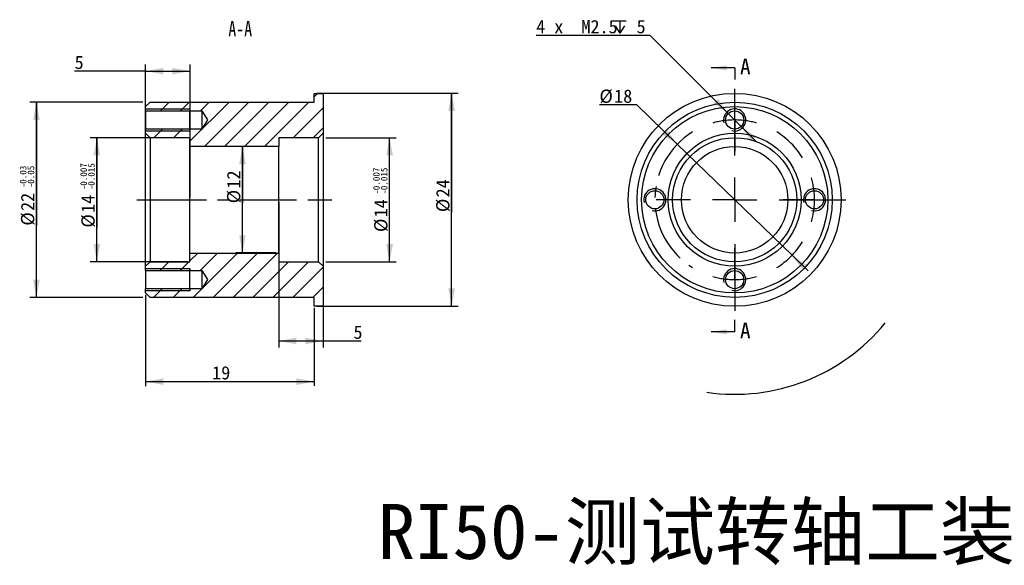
# Model space of a CAD drawing. Header units: millimetres. Extents: x 30 to 141, y 21 to 83.
import ezdxf

# ---------------------------------------------------------------- set-up
doc = ezdxf.new("R2010")
doc.units = ezdxf.units.MM
doc.header["$LTSCALE"] = 0.5
doc.linetypes.add('CENTERX2', pattern=[20.32, 12.7, -2.54, 2.54, -2.54])
doc.layers.add('1轮廓实线层', color=7, linetype='Continuous', lineweight=25)
for name, color, linetype in [('2细实线层', 7, 'Continuous'), ('3中心线层', 240, 'CENTERX2'), ('5剖面线层', 7, 'Continuous'), ('7标注层', 7, 'Continuous')]:
    doc.layers.add(name, color=color, linetype=linetype)
doc.styles.add('SLDTEXTSTYLE1', font='SIMSUN.TTC')
doc.styles.add('SLDTEXTSTYLE4', font='HYSWLONGFANGSONG.TTF')
doc.styles.get("Standard").update_dxf_attribs({"font": 'SIMSUN.TTC'})
doc.dimstyles.new('SLDDIMSTYLE0', dxfattribs={"dimtxt": 1.5, "dimasz": 2, "dimexe": 0, "dimexo": 0.0625, "dimgap": 0.375, "dimtad": 0, "dimtih": 1, "dimtoh": 1, "dimdec": 6, "dimrnd": 1e-09, "dimzin": 12, "dimdsep": 46, "dimtxsty": 'SLDTEXTSTYLE1', "dimsah": 1, "dimcen": 0, "dimadec": 0, "dimazin": 3, "dimtfac": 1, "dimtdec": 3, "dimtmove": 0, "dimatfit": 3, "dimfxl": 1, "dimfrac": 2, "dimtolj": 1, "dimtzin": 12, "dimarcsym": 0})
doc.dimstyles.new('SLDDIMSTYLE1', dxfattribs={"dimtxt": 1.5, "dimasz": 2, "dimexe": 0, "dimexo": 0.0625, "dimgap": 0.375, "dimtad": 0, "dimtih": 1, "dimtoh": 1, "dimdec": 3, "dimrnd": 1e-09, "dimzin": 12, "dimdsep": 46, "dimtxsty": 'SLDTEXTSTYLE1', "dimsah": 1, "dimcen": 0, "dimadec": 0, "dimazin": 3, "dimtfac": 1, "dimtdec": 3, "dimtmove": 0, "dimatfit": 3, "dimfxl": 1, "dimfrac": 2, "dimtolj": 1, "dimtzin": 12, "dimarcsym": 0})
doc.dimstyles.new('SLDDIMSTYLE2', dxfattribs={"dimtxt": 1.5, "dimasz": 2, "dimexe": 0, "dimexo": 0.0625, "dimgap": 0.375, "dimtad": 2, "dimdec": 3, "dimrnd": 1e-09, "dimzin": 12, "dimdsep": 46, "dimtxsty": 'SLDTEXTSTYLE1', "dimsah": 1, "dimcen": 0.09, "dimadec": 0, "dimazin": 3, "dimtfac": 1, "dimtdec": 3, "dimtofl": 0, "dimtmove": 0, "dimatfit": 3, "dimfxl": 1, "dimfrac": 2, "dimtolj": 1, "dimtzin": 12, "dimarcsym": 0})
doc.dimstyles.new('SLDDIMSTYLE3', dxfattribs={"dimtxt": 1.5, "dimasz": 2, "dimexe": 0, "dimexo": 0.0625, "dimgap": 0.375, "dimtad": 2, "dimdec": 3, "dimrnd": 1e-09, "dimzin": 12, "dimdsep": 46, "dimtxsty": 'SLDTEXTSTYLE1', "dimsah": 1, "dimcen": 0.09, "dimadec": 0, "dimazin": 3, "dimtol": 1, "dimtp": -0.03, "dimtm": 0.05, "dimtfac": 1, "dimtdec": 3, "dimtofl": 0, "dimtmove": 0, "dimatfit": 3, "dimfxl": 1, "dimfrac": 2, "dimtolj": 1, "dimarcsym": 0})
doc.dimstyles.new('SLDDIMSTYLE4', dxfattribs={"dimtxt": 1.5, "dimasz": 2, "dimexe": 0, "dimexo": 0.0625, "dimgap": 0.375, "dimtad": 2, "dimdec": 3, "dimrnd": 1e-09, "dimzin": 12, "dimdsep": 46, "dimtxsty": 'SLDTEXTSTYLE1', "dimsah": 1, "dimcen": 0.09, "dimadec": 0, "dimazin": 3, "dimtol": 1, "dimtp": -0.007, "dimtm": 0.015, "dimtfac": 1, "dimtdec": 3, "dimtofl": 0, "dimtmove": 0, "dimatfit": 3, "dimfxl": 1, "dimfrac": 2, "dimtolj": 1, "dimarcsym": 0})

# ---------------------------------------------------------------- blocks, each defined once
blk = doc.blocks.new('SW_SYMBOL_HOLE_DEPTH')
at = {"layer": '7标注层', "color": 0}
for p, q in [((0, 437.5), (400, 437.5)), ((200, 437.5), (200, 37.5)), ((50, 277.5), (200, 37.5)), ((350, 277.5), (200, 37.5))]:
    blk.add_line(p, q, dxfattribs=at)
blk = doc.blocks.new('_D')
at = {"layer": '7标注层'}
for p, q in [((100.7, 80.97), (87.86, 80.97)), ((109.51, 72.16), (100.7, 80.97)), ((110.96, 70.71), (109.51, 72.16)), ((110.96, 70.71), (112.73, 68.95))]:
    blk.add_line(p, q, dxfattribs=at)
for points in [[(109.51, 72.16), (108.37, 73.84), (107.84, 73.31)], [(110.96, 70.71), (112.11, 69.03), (112.64, 69.56)]]:
    blk.add_solid(points, dxfattribs=at)
at = {"layer": '7标注层', "xscale": 0.003490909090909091, "yscale": 0.003490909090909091, "zscale": 0.003490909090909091}
blk.add_blockref('SW_SYMBOL_HOLE_DEPTH', (96.59, 81.09), dxfattribs=at)
at = {"layer": '7标注层', "char_height": 1.5, "attachment_point": 1, "style": 'SLDTEXTSTYLE1'}
for s, insert in [('4 x  M2.5 ', (87.86, 82.71)), (' 5', (98.16, 82.71))]:
    blk.add_mtext(s, dxfattribs=dict(at, insert=insert))
blk = doc.blocks.new('_D_1')
at = {"layer": '7标注层'}
for p, q in [((99.19, 73.13), (94.99, 73.13)), ((103.77, 68.69), (99.19, 73.13)), ((116.71, 56.18), (103.77, 68.69)), ((116.71, 56.18), (118.51, 54.44))]:
    blk.add_line(p, q, dxfattribs=at)
blk.add_arc((110.24, 62.44), 21.93, 261.7249, 320.7233, dxfattribs=at)
for points in [[(103.77, 68.69), (102.59, 70.35), (102.07, 69.81)], [(116.71, 56.18), (117.89, 54.52), (118.41, 55.06)]]:
    blk.add_solid(points, dxfattribs=at)
at = {"layer": '7标注层', "char_height": 1.5, "attachment_point": 1, "style": 'SLDTEXTSTYLE1'}
for s, insert in [('%%c', (94.99, 74.87)), ('18', (96.65, 74.87))]:
    blk.add_mtext(s, dxfattribs=dict(at, insert=insert))
blk = doc.blocks.new('SW_CENTERMARKSYMBOL_0')
at = {"layer": '3中心线层', "color": 0}
for p, q in [((0, 2.5), (0, 3.52)), ((0, 0), (0, 2.5)), ((0, 0), (0, -2.5)), ((0, -4), (0, -0.14)), ((0, -2.5), (0, -3.52)), ((0, -9), (0, -6.5)), ((-5, -9), (-8.86, -9)), ((0, -9), (-2.5, -9)), ((0, -9), (0, -11.5)), ((0, -9), (2.5, -9)), ((5, -9), (8.86, -9)), ((6.5, -9), (5.47, -9)), ((9, -9), (6.5, -9)), ((9, -9), (11.5, -9)), ((11.5, -9), (12.52, -9)), ((0, -14), (0, -17.86)), ((0, -15.5), (0, -14.47)), ((0, -18), (0, -15.5)), ((0, -18), (0, -20.5)), ((0, -20.5), (0, -21.52))]:
    blk.add_line(p, q, dxfattribs=at)
for start, end in [(90, 105.9155), (74.0845, 90), (121.831, 238.169), (31.831, 58.169), (0, 15.9155), (344.0845, 0), (301.831, 328.169), (254.0845, 270), (270, 285.9155)]:
    blk.add_arc((0, -9), 9, start, end, dxfattribs=at)
blk = doc.blocks.new('_D_2')
at = {"layer": '7标注层'}
for p, q in [((43.83, 76.94), (35.82, 76.94)), ((43.83, 62.74), (43.83, 77.69)), ((43.83, 76.94), (48.83, 76.94)), ((48.83, 62.74), (48.83, 77.69))]:
    blk.add_line(p, q, dxfattribs=at)
for points in [[(43.83, 76.94), (45.83, 76.56), (45.83, 77.31)], [(48.83, 76.94), (46.83, 77.31), (46.83, 76.56)]]:
    blk.add_solid(points, dxfattribs=at)
at = {"layer": '7标注层', "insert": (35.82, 78.68), "char_height": 1.5, "attachment_point": 1, "style": 'SLDTEXTSTYLE1'}
blk.add_mtext('5', dxfattribs=at)
blk = doc.blocks.new('_D_3')
at = {"layer": '7标注层'}
for p, q in [((58.83, 62.14), (58.83, 45.77)), ((63.83, 62.14), (63.83, 45.77)), ((58.83, 46.52), (63.83, 46.52)), ((63.83, 46.52), (68.13, 46.52))]:
    blk.add_line(p, q, dxfattribs=at)
for points in [[(58.83, 46.52), (60.83, 46.14), (60.83, 46.89)], [(63.83, 46.52), (61.83, 46.89), (61.83, 46.14)]]:
    blk.add_solid(points, dxfattribs=at)
at = {"layer": '7标注层', "insert": (67.26, 48.26), "char_height": 1.5, "attachment_point": 1, "style": 'SLDTEXTSTYLE1'}
blk.add_mtext('5', dxfattribs=at)
blk = doc.blocks.new('_D_4')
at = {"layer": '7标注层'}
for p, q in [((43.83, 51.73), (43.83, 41.41)), ((62.83, 50.24), (62.83, 41.45)), ((43.83, 41.94), (62.83, 41.94))]:
    blk.add_line(p, q, dxfattribs=at)
for points in [[(43.83, 41.94), (45.83, 41.56), (45.83, 42.31)], [(62.83, 41.94), (60.83, 42.31), (60.83, 41.56)]]:
    blk.add_solid(points, dxfattribs=at)
at = {"layer": '7标注层', "insert": (51.33, 43.68), "char_height": 1.5, "attachment_point": 1, "style": 'SLDTEXTSTYLE1'}
blk.add_mtext('19', dxfattribs=at)
blk = doc.blocks.new('_D_5')
at = {"layer": '7标注层'}
for p, q in [((43.53, 73.44), (30.76, 73.44)), ((31.51, 51.44), (31.51, 73.44)), ((31.51, 73.44), (31.51, 59.52)), ((43.53, 51.44), (30.76, 51.44))]:
    blk.add_line(p, q, dxfattribs=at)
for points in [[(31.51, 73.44), (31.14, 71.44), (31.89, 71.44)], [(31.51, 51.44), (31.89, 53.44), (31.14, 53.44)]]:
    blk.add_solid(points, dxfattribs=at)
at = {"layer": '7标注层', "attachment_point": 1, "rotation": 90, "style": 'SLDTEXTSTYLE1'}
for s, insert, char_height in [('0.03', (29.64, 64.24), 0.75), ('0.05', (30.52, 64.24), 0.75), ('22', (29.77, 61.18), 1.5), ('-', (29.64, 63.8), 0.75), ('-', (30.52, 63.8), 0.75), ('%%c', (29.77, 59.52), 1.5)]:
    blk.add_mtext(s, dxfattribs=dict(at, insert=insert, char_height=char_height))
blk = doc.blocks.new('_D_6')
at = {"layer": '7标注层'}
for p, q in [((48.53, 69.44), (37.58, 69.44)), ((38.33, 55.44), (38.33, 69.44)), ((38.33, 69.44), (38.33, 59.3)), ((48.53, 55.44), (37.58, 55.44))]:
    blk.add_line(p, q, dxfattribs=at)
for points in [[(38.33, 69.44), (37.95, 67.44), (38.7, 67.44)], [(38.33, 55.44), (38.7, 57.44), (37.95, 57.44)]]:
    blk.add_solid(points, dxfattribs=at)
at = {"layer": '7标注层', "attachment_point": 1, "rotation": 90, "style": 'SLDTEXTSTYLE1'}
for s, insert, char_height in [('0.007', (36.46, 64.02), 0.75), ('0.015', (37.33, 64.02), 0.75), ('-', (36.46, 63.58), 0.75), ('-', (37.33, 63.58), 0.75), ('14', (36.58, 60.96), 1.5), ('%%c', (36.58, 59.3), 1.5)]:
    blk.add_mtext(s, dxfattribs=dict(at, insert=insert, char_height=char_height))
blk = doc.blocks.new('_D_7')
at = {"layer": '7标注层'}
for p, q in [((63.13, 74.44), (79.08, 74.44)), ((78.33, 50.44), (78.33, 74.44)), ((78.33, 74.44), (78.33, 61.05)), ((63.13, 50.44), (79.08, 50.44))]:
    blk.add_line(p, q, dxfattribs=at)
for points in [[(78.33, 74.44), (77.95, 72.44), (78.7, 72.44)], [(78.33, 50.44), (78.7, 52.44), (77.95, 52.44)]]:
    blk.add_solid(points, dxfattribs=at)
at = {"layer": '7标注层', "char_height": 1.5, "attachment_point": 1, "rotation": 90, "style": 'SLDTEXTSTYLE1'}
for s, insert in [('24', (76.58, 62.71)), ('%%c', (76.58, 61.05))]:
    blk.add_mtext(s, dxfattribs=dict(at, insert=insert))
blk = doc.blocks.new('_D_8')
at = {"layer": '7标注层'}
for p, q in [((64.13, 69.44), (72.08, 69.44)), ((71.33, 55.44), (71.33, 69.44)), ((64.13, 55.44), (72.08, 55.44))]:
    blk.add_line(p, q, dxfattribs=at)
for points in [[(71.33, 69.44), (70.96, 67.44), (71.71, 67.44)], [(71.33, 55.44), (71.71, 57.44), (70.96, 57.44)]]:
    blk.add_solid(points, dxfattribs=at)
at = {"layer": '7标注层', "attachment_point": 1, "rotation": 90, "style": 'SLDTEXTSTYLE1'}
for s, insert, char_height in [('0.007', (69.47, 63.52), 0.75), ('0.015', (70.34, 63.52), 0.75), ('-', (69.47, 63.08), 0.75), ('-', (70.34, 63.08), 0.75), ('14', (69.59, 60.46), 1.5), ('%%c', (69.59, 58.8), 1.5)]:
    blk.add_mtext(s, dxfattribs=dict(at, insert=insert, char_height=char_height))
blk = doc.blocks.new('_D_9')
at = {"layer": '7标注层'}
for p, q in [((58.53, 68.44), (54, 68.44)), ((54.75, 56.44), (54.75, 68.44)), ((54.75, 68.44), (54.75, 62.04)), ((58.53, 56.44), (54, 56.44))]:
    blk.add_line(p, q, dxfattribs=at)
for points in [[(54.75, 68.44), (54.37, 66.44), (55.12, 66.44)], [(54.75, 56.44), (55.12, 58.44), (54.37, 58.44)]]:
    blk.add_solid(points, dxfattribs=at)
at = {"layer": '7标注层', "char_height": 1.5, "attachment_point": 1, "rotation": 90, "style": 'SLDTEXTSTYLE1'}
for s, insert in [('12', (53, 63.7)), ('%%c', (53, 62.04))]:
    blk.add_mtext(s, dxfattribs=dict(at, insert=insert))

msp = doc.modelspace()

# ---------------------------------------------------------------- hatches: boundary and pattern name
at = {"layer": '5剖面线层'}
h = msp.add_hatch(dxfattribs=at)
h.set_pattern_fill('ANSI31', color=256, scale=0.5, style=0)
h.paths.add_polyline_path([(58.8288885, 68.4370674), (58.8288885, 69.4370674), (63.3288885, 69.4370674), (63.8288885, 69.9370674), (63.8288885, 74.4370674), (62.8288885, 74.4370674), (62.8288885, 73.4370674), (44.3288885, 73.4370674), (43.8288885, 72.9370674), (43.8288885, 72.4620674), (50.1788885, 72.4620674), (50.7947706, 71.4370674), (50.1788885, 70.4120674), (43.8288885, 70.4120674), (43.8288885, 69.9370674), (44.3288885, 69.4370674), (48.8288885, 69.4370674), (48.8288885, 68.4370674)], flags=0)
h = msp.add_hatch(dxfattribs=at)
h.set_pattern_fill('ANSI31', color=256, scale=0.5, style=0)
h.paths.add_polyline_path([(48.8288885, 56.4370674), (48.8288885, 55.4370674), (44.3288885, 55.4370674), (43.8288885, 54.9370674), (43.8288885, 54.4620674), (50.1788885, 54.4620674), (50.7947706, 53.4370674), (50.1788885, 52.4120674), (43.8288885, 52.4120674), (43.8288885, 51.9370674), (44.3288885, 51.4370674), (62.8288885, 51.4370674), (62.8288885, 50.4370674), (63.8288885, 50.4370674), (63.8288885, 54.9370674), (63.3288885, 55.4370674), (58.8288885, 55.4370674), (58.8288885, 56.4370674)], flags=0)

# ---------------------------------------------------------------- linework, layer by layer
at = {"layer": '1轮廓实线层'}
for p, q in [((62.8288885, 73.4370674), (62.8288885, 74.4370674)), ((62.8288885, 74.4370674), (63.8288885, 74.4370674)), ((63.8288885, 74.4370674), (63.8288885, 69.9370674)), ((43.8288885, 72.9370674), (44.3288885, 73.4370674)), ((44.3288885, 73.4370674), (62.8288885, 73.4370674)), ((43.8288885, 72.4620674), (43.8288885, 72.9370674)), ((43.8288885, 72.4620674), (50.1788885, 72.4620674)), ((43.8288885, 72.4620674), (43.8288885, 70.4120674)), ((50.1788885, 72.4620674), (50.1788885, 70.4120674)), ((50.1788885, 72.4620674), (50.7947706, 71.4370674)), ((50.7947706, 71.4370674), (50.1788885, 70.4120674)), ((50.1788885, 70.4120674), (43.8288885, 70.4120674)), ((43.8288885, 69.9370674), (43.8288885, 70.4120674)), ((44.3288885, 69.4370674), (43.8288885, 69.9370674)), ((43.8288885, 54.9370674), (43.8288885, 69.9370674)), ((63.8288885, 69.9370674), (63.3288885, 69.4370674)), ((63.8288885, 69.9370674), (63.8288885, 54.9370674)), ((48.8288885, 69.4370674), (44.3288885, 69.4370674)), ((44.3288885, 69.4370674), (44.3288885, 55.4370674)), ((48.8288885, 68.4370674), (48.8288885, 69.4370674)), ((63.3288885, 69.4370674), (58.8288885, 69.4370674)), ((58.8288885, 69.4370674), (58.8288885, 68.4370674)), ((63.3288885, 55.4370674), (63.3288885, 69.4370674)), ((58.8288885, 68.4370674), (48.8288885, 68.4370674)), ((48.8288885, 56.4370674), (48.8288885, 68.4370674)), ((58.8288885, 56.4370674), (58.8288885, 68.4370674)), ((48.8288885, 56.4370674), (58.8288885, 56.4370674)), ((48.8288885, 55.4370674), (48.8288885, 56.4370674)), ((58.8288885, 56.4370674), (58.8288885, 55.4370674)), ((43.8288885, 54.9370674), (44.3288885, 55.4370674)), ((43.8288885, 54.4620674), (43.8288885, 54.9370674)), ((43.8288885, 54.4620674), (50.1788885, 54.4620674)), ((43.8288885, 54.4620674), (43.8288885, 52.4120674)), ((44.3288885, 55.4370674), (48.8288885, 55.4370674)), ((50.1788885, 54.4620674), (50.7947706, 53.4370674)), ((50.1788885, 54.4620674), (50.1788885, 52.4120674)), ((58.8288885, 55.4370674), (63.3288885, 55.4370674)), ((63.3288885, 55.4370674), (63.8288885, 54.9370674)), ((63.8288885, 54.9370674), (63.8288885, 50.4370674)), ((50.7947706, 53.4370674), (50.1788885, 52.4120674)), ((50.1788885, 52.4120674), (43.8288885, 52.4120674)), ((43.8288885, 51.9370674), (43.8288885, 52.4120674)), ((44.3288885, 51.4370674), (43.8288885, 51.9370674)), ((62.8288885, 51.4370674), (44.3288885, 51.4370674)), ((62.8288885, 50.4370674), (62.8288885, 51.4370674)), ((63.8288885, 50.4370674), (62.8288885, 50.4370674))]:
    msp.add_line(p, q, dxfattribs=at)
for centre, radius in [((110.2399227, 62.4370674), 12), ((110.2399227, 62.4370674), 11), ((110.2399227, 62.4370674), 10.5), ((110.2399227, 71.4370674), 1.025), ((110.2399227, 62.4370674), 7.5), ((110.2399227, 62.4370674), 7), ((110.2399227, 62.4370674), 6), ((101.2399227, 62.4370674), 1.025), ((119.2399227, 62.4370674), 1.025), ((110.2399227, 53.4370674), 1.025)]:
    msp.add_circle(centre, radius, dxfattribs=at)
at = {"layer": '2细实线层'}
for p, q in [((43.8288885, 72.6870674), (48.8288885, 72.6870674)), ((48.8288885, 72.6870674), (48.8288885, 72.4620674)), ((48.8288885, 70.1870674), (43.8288885, 70.1870674)), ((48.8288885, 70.4120674), (48.8288885, 70.1870674)), ((43.8288885, 54.6870674), (48.8288885, 54.6870674)), ((48.8288885, 54.6870674), (48.8288885, 54.4620674)), ((48.8288885, 52.1870674), (43.8288885, 52.1870674)), ((48.8288885, 52.4120674), (48.8288885, 52.1870674))]:
    msp.add_line(p, q, dxfattribs=at)
at = {"layer": '2细实线层', "flags": 128}
for points in [[(48.8288701, 70.4120674), (48.8288885, 70.4295199), (48.8288885, 70.4812833), (48.8288885, 70.5655948), (48.8288885, 70.6795832), (48.8288885, 70.8193669), (48.8288885, 70.9801855), (48.8288885, 71.1565628), (48.8288885, 71.3424923), (48.8288885, 71.5316424), (48.8288885, 71.7175719), (48.8288885, 71.8939492), (48.8288885, 72.0547679), (48.8288885, 72.1945515), (48.8288885, 72.3085399), (48.8288885, 72.3928514), (48.8288885, 72.4446148), (48.8288885, 72.4620674)], [(48.8288701, 52.4120674), (48.8288885, 52.4295199), (48.8288885, 52.4812833), (48.8288885, 52.5655948), (48.8288885, 52.6795832), (48.8288885, 52.8193669), (48.8288885, 52.9801855), (48.8288885, 53.1565628), (48.8288885, 53.3424923), (48.8288885, 53.5316424), (48.8288885, 53.7175719), (48.8288885, 53.8939492), (48.8288885, 54.0547679), (48.8288885, 54.1945515), (48.8288885, 54.3085399), (48.8288885, 54.3928514), (48.8288885, 54.4446148), (48.8288885, 54.4620674)]]:
    msp.add_lwpolyline(points, dxfattribs=at)
at = {"layer": '2细实线层'}
for centre in [(110.2399227, 71.4370674), (101.2399227, 62.4370674), (119.2399227, 62.4370674), (110.2399227, 53.4370674)]:
    msp.add_arc(centre, 1.25, 255, 195, dxfattribs=at)
at = {"layer": '3中心线层'}
for p, q in [((42.8288885, 62.4370674), (44.3288885, 62.4370674)), ((44.3288885, 62.4370674), (62.8288885, 62.4370674)), ((62.8288885, 62.4370674), (64.8288885, 62.4370674))]:
    msp.add_line(p, q, dxfattribs=at)
at = {"layer": '5剖面线层', "linetype": 'Continuous'}
for p, q in [((110.2399227, 77.3170674), (107.5799227, 77.3170674)), ((110.2399227, 47.5570674), (107.5799227, 47.5570674))]:
    msp.add_line(p, q, dxfattribs=at)
at = {"layer": '5剖面线层'}
for p, q in [((110.2399227, 77.3170674), (110.2399227, 75.9870674)), ((110.2399227, 47.5570674), (110.2399227, 48.8870674))]:
    msp.add_line(p, q, dxfattribs=at)
for points in [[(107.5799227, 77.3170674), (109.3299227, 77.0370674), (109.3299227, 77.5970674)], [(107.5799227, 47.5570674), (109.3299227, 47.2770674), (109.3299227, 47.8370674)]]:
    msp.add_solid(points, dxfattribs=at)

# ---------------------------------------------------------------- block references
at = {"layer": '3中心线层'}
msp.add_blockref('SW_CENTERMARKSYMBOL_0', (110.2399227, 71.4370674), dxfattribs=at)

# ---------------------------------------------------------------- texts
at = {"insert": (70, 28.1415876), "char_height": 6.201464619, "width": 119.920983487, "attachment_point": 1}
msp.add_mtext('RI50-测试转轴工装', dxfattribs=at)
at = {"layer": '5剖面线层', "char_height": 1.75, "attachment_point": 1, "style": 'SLDTEXTSTYLE1'}
for insert in [(110.8411495, 78.3349162), (110.8411495, 48.5749162)]:
    msp.add_mtext('A', dxfattribs=dict(at, insert=insert))
at = {"layer": '7标注层', "insert": (54.4924302, 82.6026582), "char_height": 1.75, "attachment_point": 2, "style": 'SLDTEXTSTYLE4'}
msp.add_mtext('A-A', dxfattribs=at)

# ---------------------------------------------------------------- dimensions: what is measured, and where the dimension line sits
at = {"layer": '7标注层'}
dim = msp.add_diameter_dim_2p(p1=(109.5149026, 72.1616161), p2=(110.9649427, 70.7125186), text='4 x  M2.5 {\\fGDT;x} 5\\P', dimstyle='SLDDIMSTYLE0', override={"dimpost": '<>'}, dxfattribs=at)
dim.commit()
dim.dimension.update_dxf_attribs({"geometry": '_D', "text_midpoint": (93.8853481, 81.8413463), "dimtype": 163})
for base, p1, p2, picture, middle in [((48.8288885, 76.9370674), (43.8288885, 62.4370674), (48.8288885, 62.4370674), '_D_2', (36.2605932, 76.9370674)), ((62.8288885, 41.9370674), (43.8288885, 62.4370674), (62.8288885, 62.4370674), '_D_4', (52.2061411, 41.9370674)), ((63.8288885, 46.516868), (58.8288885, 62.4370674), (63.8288885, 62.4370674), '_D_3', (67.6936228, 46.516868))]:
    dim = msp.add_linear_dim(base=base, p1=p1, p2=p2, angle=0, dimstyle='SLDDIMSTYLE2', dxfattribs=at)
    dim.commit()
    dim.dimension.update_dxf_attribs({"geometry": picture, "text_midpoint": middle, "dimtype": 160})
for base, p1, p2, dimstyle, picture, middle in [((78.3288885, 74.4370674), (62.8288885, 50.4370674), (62.8288885, 74.4370674), 'SLDDIMSTYLE2', '_D_7', (78.3288885, 62.7517137)), ((31.5109398, 73.4370674), (43.8288885, 51.4370674), (43.8288885, 73.4370674), 'SLDDIMSTYLE3', '_D_5', (31.5109398, 62.7517137)), ((38.3288885, 69.4370674), (48.8288885, 55.4370674), (48.8288885, 69.4370674), 'SLDDIMSTYLE4', '_D_6', (38.3288885, 62.7517137)), ((71.334755, 69.4370674), (63.8288885, 55.4370674), (63.8288885, 69.4370674), 'SLDDIMSTYLE4', '_D_8', (71.334755, 62.2517765)), ((54.7461909, 68.4370674), (58.8288885, 56.4370674), (58.8288885, 68.4370674), 'SLDDIMSTYLE2', '_D_9', (54.7461909, 63.7401861))]:
    dim = msp.add_linear_dim(base=base, p1=p1, p2=p2, angle=90, text='%%c<>', dimstyle=dimstyle, dxfattribs=at)
    dim.commit()
    dim.dimension.update_dxf_attribs({"geometry": picture, "text_midpoint": middle, "dimtype": 160})
dim = msp.add_diameter_dim_2p(p1=(103.7702694, 68.6935509), p2=(116.7095759, 56.1805838), dimstyle='SLDDIMSTYLE1', dxfattribs=at)
dim.commit()
dim.dimension.update_dxf_attribs({"geometry": '_D_1', "text_midpoint": (96.6907962, 74.1218964), "dimtype": 163})

doc.saveas('drawing.dxf')
